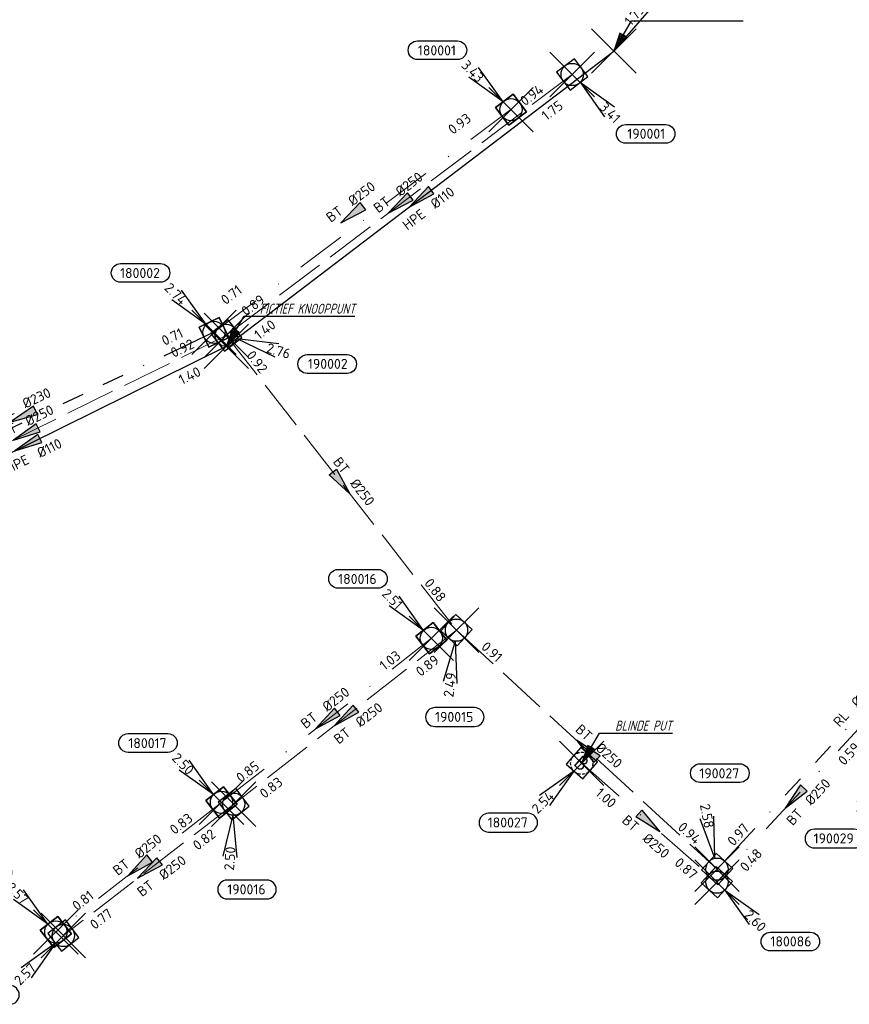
# Model space of a CAD drawing. Header units: metres. Extents: x 153343 to 157271, y 461673 to 467005.
# Tile 103 of 191: x 153981 to 154093, y 465631 to 465763. Entities that reach past the tile are written whole.
import ezdxf
from ezdxf.enums import TextEntityAlignment as Align
from ezdxf.lldxf.tags import DXFTag

# ---------------------------------------------------------------- set-up
doc = ezdxf.new("R2010")
doc.units = ezdxf.units.M
doc.header["$LTSCALE"] = 0.75
doc.header["$PDMODE"] = 3
doc.header["$PDSIZE"] = 3
for name, pattern in [('HIDDENX2', [0.75, 0.5, -0.25]), ('RI-HWA_BETON', [11.4, 9, -2.4]), ('RI-RELINEN', [38, 10, -4, 0, -4, 4, -4, 4, -4, 0, -4]), ('RI-VWA_BETON', [19, 9, -5, 0, -5])]:
    doc.linetypes.add(name, pattern=pattern)
doc.layers.get('0').update_dxf_attribs({"lineweight": 25})
doc.layers.get('defpoints').update_dxf_attribs({"lineweight": 25})
for name, color, linetype in [('B-OI-RI-AANPIJLING', 1, 'Continuous'), ('B-OI-RI-HWA_PUTNUMMER-S @ 0.75', 151, 'Continuous'), ('B-OI-RI-HWA_TRANSPORTLEIDING_B+RELINED_230-G', 151, 'RI-RELINEN'), ('B-OI-RI-PERSLEIDING_TRANSPORTLEIDING_HPE_110-G', 210, 'RI-PERS'), ('B-OI-RI-VWA_PUTNUMMER-S @ 0.75', 33, 'Continuous'), ('B-OI-RI-VWA_RIOOLPUT_BLINDEPUT-S @ 0.75', 33, 'Continuous'), ('B-OI-RI-VWA_TRANSPORTLEIDING_B+RELINED_230-G', 33, 'RI-RELINEN'), ('blinde put', 7, 'Continuous'), ('fictief knooppunt', 7, 'Continuous')]:
    doc.layers.add(name, color=color, linetype=linetype)
for name, color, linetype, lineweight in [('B-OI-RI-GWA_STROOMRICHTING-S @ 0.75', 11, 'Continuous', 25), ('B-OI-RI-HWA_RIOOLPUT_INSPECTIEPUT-S', 151, 'Continuous', 25), ('B-OI-RI-HWA_STROOMRICHTING-S @ 0.75', 151, 'Continuous', 25), ('B-OI-RI-HWA_TRANSPORTLEIDING_BETON_250-G', 151, 'RI-HWA_BETON', 18), ('B-OI-RI-VWA_RIOOLPUT_INSPECTIEPUT_BETON-S', 33, 'Continuous', 25), ('B-OI-RI-VWA_STROOMRICHTING-S @ 0.75', 33, 'Continuous', 25), ('B-OI-RI-VWA_TRANSPORTLEIDING_BETON_250-G', 33, 'RI-VWA_BETON', 18), ('N-OI-RI-BIJZONDERDERHEDEN-T18', 134, 'Continuous', 18)]:
    doc.layers.add(name, color=color, linetype=linetype, lineweight=lineweight)
doc.layers.add('inspectieput', color=7, linetype='Continuous', plot=False)
doc.styles.add('NLCS-ISO', font='isocpeur.ttf')
doc.styles.add('NLCS-ISO-M750-T18_CURSIEF', font='NLCS-ISO.ttf', dxfattribs={"oblique": 15, "height": 1.35})
doc.styles.get("Standard").update_dxf_attribs({"font": 'txt.shx'})
tags = doc.linetypes.add('RI-PERS', pattern='A,7,-2,["P",Standard,S=1.8,R=0,X=-0.5,Y=-0.9],-2,7,-2,[102,NLCS.SHX,S=1,R=180,X=0,Y=0],-2', length=22).pattern_tags.tags
tags[6] = DXFTag(74, 10)

# ---------------------------------------------------------------- blocks, each defined once
blk = doc.blocks.new('*U140')
at = {"ltscale": 0.1, "style": 'NLCS-ISO'}
for tag, p in [('BOBL', (-28.12, 0)), ('MAT', (-1, 0.5))]:
    blk.add_attdef(tag, text='', height=1.8, dxfattribs=at).set_placement(p, align=Align.BOTTOM_RIGHT)
for tag, p in [('DIA', (1, 0.5)), ('BOBR', (27.18, -0.01))]:
    blk.add_attdef(tag, text='', height=1.8, dxfattribs=at).set_placement(p, align=Align.BOTTOM_LEFT)
at = {"layer": 'defpoints', "ltscale": 0.1, "style": 'NLCS-ISO', "flags": 1}
blk.add_attdef('JVA', text='', height=1.8, dxfattribs=at).set_placement((0, -1), align=Align.TOP_CENTER)
blk = doc.blocks.new('*U147')
at = {"ltscale": 0.1}
blk.add_hatch(color=256, dxfattribs=at).paths.add_polyline_path([(-2.5, 0), (2.5, -0.83), (2.5, 0.83)])
at = {"ltscale": 0.1, "flags": 128}
blk.add_lwpolyline([(-2.5, 0), (2.5, -0.83), (2.5, 0.83)], close=True, dxfattribs=at)
at = {"ltscale": 0.1, "style": 'NLCS-ISO'}
for tag, p in [('BOBL', (-10.02, -3.24)), ('MAT', (-1, -3.74))]:
    blk.add_attdef(tag, text='', height=1.8, dxfattribs=at).set_placement(p, align=Align.BOTTOM_RIGHT)
for tag, p in [('DIA', (1, -3.74)), ('BOBR', (9.08, -3.24))]:
    blk.add_attdef(tag, text='', height=1.8, dxfattribs=at).set_placement(p, align=Align.BOTTOM_LEFT)
at = {"layer": 'defpoints', "ltscale": 0.1, "style": 'NLCS-ISO', "flags": 1}
blk.add_attdef('JVA', text='', height=1.8, dxfattribs=at).set_placement((0, -1), align=Align.TOP_CENTER)
blk = doc.blocks.new('*U148')
at = {"ltscale": 0.1}
blk.add_hatch(color=256, dxfattribs=at).paths.add_polyline_path([(-2.5, 0), (2.5, -0.83), (2.5, 0.83)])
at = {"ltscale": 0.1, "flags": 128}
blk.add_lwpolyline([(-2.5, 0), (2.5, -0.83), (2.5, 0.83)], close=True, dxfattribs=at)
at = {"ltscale": 0.1, "style": 'NLCS-ISO'}
for tag, p in [('BOBL', (-22.5, 0)), ('MAT', (-1, 0.5))]:
    blk.add_attdef(tag, text='', height=1.8, dxfattribs=at).set_placement(p, align=Align.BOTTOM_RIGHT)
for tag, p in [('DIA', (1, 0.5)), ('BOBR', (21.56, -0.01))]:
    blk.add_attdef(tag, text='', height=1.8, dxfattribs=at).set_placement(p, align=Align.BOTTOM_LEFT)
at = {"layer": 'defpoints', "ltscale": 0.1, "style": 'NLCS-ISO', "flags": 1}
blk.add_attdef('JVA', text='', height=1.8, dxfattribs=at).set_placement((0, -1), align=Align.TOP_CENTER)
blk = doc.blocks.new('*U149')
at = {"ltscale": 0.1}
blk.add_hatch(color=256, dxfattribs=at).paths.add_polyline_path([(-2.5, 0), (2.5, -0.83), (2.5, 0.83)])
at = {"ltscale": 0.1, "flags": 128}
blk.add_lwpolyline([(-2.5, 0), (2.5, -0.83), (2.5, 0.83)], close=True, dxfattribs=at)
at = {"ltscale": 0.1, "style": 'NLCS-ISO'}
for tag, p in [('BOBL', (-16.12, -3.24)), ('MAT', (-1, -3.74))]:
    blk.add_attdef(tag, text='', height=1.8, dxfattribs=at).set_placement(p, align=Align.BOTTOM_RIGHT)
for tag, p in [('DIA', (1, -3.74)), ('BOBR', (15.17, -3.24))]:
    blk.add_attdef(tag, text='', height=1.8, dxfattribs=at).set_placement(p, align=Align.BOTTOM_LEFT)
at = {"layer": 'defpoints', "ltscale": 0.1, "style": 'NLCS-ISO', "flags": 1}
blk.add_attdef('JVA', text='', height=1.8, dxfattribs=at).set_placement((0, -1), align=Align.TOP_CENTER)
blk = doc.blocks.new('*U143')
at = {"ltscale": 0.1}
blk.add_hatch(color=256, dxfattribs=at).paths.add_polyline_path([(2.5, 0), (-2.5, -0.83), (-2.5, 0.83)])
at = {"ltscale": 0.1, "flags": 128}
blk.add_lwpolyline([(2.5, 0), (-2.5, -0.83), (-2.5, 0.83)], close=True, dxfattribs=at)
at = {"ltscale": 0.1, "style": 'NLCS-ISO'}
for tag, p in [('BOBL', (-24.34, 0)), ('MAT', (-1, 0.5))]:
    blk.add_attdef(tag, text='', height=1.8, dxfattribs=at).set_placement(p, align=Align.BOTTOM_RIGHT)
for tag, p in [('DIA', (1, 0.5)), ('BOBR', (23.39, -0.01))]:
    blk.add_attdef(tag, text='', height=1.8, dxfattribs=at).set_placement(p, align=Align.BOTTOM_LEFT)
at = {"layer": 'defpoints', "ltscale": 0.1, "style": 'NLCS-ISO', "flags": 1}
blk.add_attdef('JVA', text='', height=1.8, dxfattribs=at).set_placement((0, -1), align=Align.TOP_CENTER)
blk = doc.blocks.new('*U144')
at = {"ltscale": 0.1}
blk.add_hatch(color=256, dxfattribs=at).paths.add_polyline_path([(-2.5, 0), (2.5, -0.83), (2.5, 0.83)])
at = {"ltscale": 0.1, "flags": 128}
blk.add_lwpolyline([(-2.5, 0), (2.5, -0.83), (2.5, 0.83)], close=True, dxfattribs=at)
at = {"ltscale": 0.1, "style": 'NLCS-ISO'}
for tag, p in [('BOBL', (-30.9, 0)), ('MAT', (-1, 0.5))]:
    blk.add_attdef(tag, text='', height=1.8, dxfattribs=at).set_placement(p, align=Align.BOTTOM_RIGHT)
for tag, p in [('DIA', (1, 0.5)), ('BOBR', (29.95, -0.01))]:
    blk.add_attdef(tag, text='', height=1.8, dxfattribs=at).set_placement(p, align=Align.BOTTOM_LEFT)
at = {"layer": 'defpoints', "ltscale": 0.1, "style": 'NLCS-ISO', "flags": 1}
blk.add_attdef('JVA', text='', height=1.8, dxfattribs=at).set_placement((0, -1), align=Align.TOP_CENTER)
blk = doc.blocks.new('*U154')
at = {"ltscale": 0.1}
blk.add_hatch(color=256, dxfattribs=at).paths.add_polyline_path([(-2.5, 0), (2.5, -0.83), (2.5, 0.83)])
at = {"ltscale": 0.1, "flags": 128}
blk.add_lwpolyline([(-2.5, 0), (2.5, -0.83), (2.5, 0.83)], close=True, dxfattribs=at)
at = {"ltscale": 0.1, "style": 'NLCS-ISO'}
for tag, p in [('BOBL', (-29.68, 0)), ('MAT', (-1, 0.5))]:
    blk.add_attdef(tag, text='', height=1.8, dxfattribs=at).set_placement(p, align=Align.BOTTOM_RIGHT)
for tag, p in [('DIA', (1, 0.5)), ('BOBR', (28.74, -0.01))]:
    blk.add_attdef(tag, text='', height=1.8, dxfattribs=at).set_placement(p, align=Align.BOTTOM_LEFT)
at = {"layer": 'defpoints', "ltscale": 0.1, "style": 'NLCS-ISO', "flags": 1}
blk.add_attdef('JVA', text='', height=1.8, dxfattribs=at).set_placement((0, -1), align=Align.TOP_CENTER)
blk = doc.blocks.new('*U162')
at = {"ltscale": 0.1}
blk.add_hatch(color=256, dxfattribs=at).paths.add_polyline_path([(-2.5, 0), (2.5, -0.83), (2.5, 0.83)])
at = {"ltscale": 0.1, "flags": 128}
blk.add_lwpolyline([(-2.5, 0), (2.5, -0.83), (2.5, 0.83)], close=True, dxfattribs=at)
at = {"ltscale": 0.1, "style": 'NLCS-ISO'}
for tag, p in [('BOBL', (-6.03, 0)), ('MAT', (-1, 0.5))]:
    blk.add_attdef(tag, text='', height=1.8, dxfattribs=at).set_placement(p, align=Align.BOTTOM_RIGHT)
for tag, p in [('DIA', (1, 0.5)), ('BOBR', (5.08, -3.24))]:
    blk.add_attdef(tag, text='', height=1.8, dxfattribs=at).set_placement(p, align=Align.BOTTOM_LEFT)
at = {"layer": 'defpoints', "ltscale": 0.1, "style": 'NLCS-ISO', "flags": 1}
blk.add_attdef('JVA', text='', height=1.8, dxfattribs=at).set_placement((0, -1), align=Align.TOP_CENTER)
blk = doc.blocks.new('*U166')
at = {"ltscale": 0.1}
blk.add_hatch(color=256, dxfattribs=at).paths.add_polyline_path([(-2.5, 0), (2.5, -0.83), (2.5, 0.83)])
at = {"ltscale": 0.1, "flags": 128}
blk.add_lwpolyline([(-2.5, 0), (2.5, -0.83), (2.5, 0.83)], close=True, dxfattribs=at)
at = {"ltscale": 0.1, "style": 'NLCS-ISO'}
for tag, p in [('BOBL', (-34.52, -3.24)), ('MAT', (-1, -3.74))]:
    blk.add_attdef(tag, text='', height=1.8, dxfattribs=at).set_placement(p, align=Align.BOTTOM_RIGHT)
for tag, p in [('DIA', (1, -3.74)), ('BOBR', (26.56, -3.22))]:
    blk.add_attdef(tag, text='', height=1.8, dxfattribs=at).set_placement(p, align=Align.BOTTOM_LEFT)
at = {"layer": 'defpoints', "ltscale": 0.1, "style": 'NLCS-ISO', "flags": 1}
blk.add_attdef('JVA', text='', height=1.8, dxfattribs=at).set_placement((0, -1), align=Align.TOP_CENTER)
blk = doc.blocks.new('*U167')
at = {"ltscale": 0.1}
blk.add_hatch(color=256, dxfattribs=at).paths.add_polyline_path([(-2.5, 0), (2.5, -0.83), (2.5, 0.83)])
at = {"ltscale": 0.1, "flags": 128}
blk.add_lwpolyline([(-2.5, 0), (2.5, -0.83), (2.5, 0.83)], close=True, dxfattribs=at)
at = {"ltscale": 0.1, "style": 'NLCS-ISO'}
for tag, p in [('BOBL', (-30.66, -3.24)), ('MAT', (-1, -3.74))]:
    blk.add_attdef(tag, text='', height=1.8, dxfattribs=at).set_placement(p, align=Align.BOTTOM_RIGHT)
for tag, p in [('DIA', (1, -3.74)), ('BOBR', (29.72, -3.23))]:
    blk.add_attdef(tag, text='', height=1.8, dxfattribs=at).set_placement(p, align=Align.BOTTOM_LEFT)
at = {"layer": 'defpoints', "ltscale": 0.1, "style": 'NLCS-ISO', "flags": 1}
blk.add_attdef('JVA', text='', height=1.8, dxfattribs=at).set_placement((0, -1), align=Align.TOP_CENTER)
blk = doc.blocks.new('*U169')
at = {"ltscale": 0.1}
blk.add_hatch(color=256, dxfattribs=at).paths.add_polyline_path([(-2.5, 0), (2.5, -0.83), (2.5, 0.83)])
at = {"ltscale": 0.1, "flags": 128}
blk.add_lwpolyline([(-2.5, 0), (2.5, -0.83), (2.5, 0.83)], close=True, dxfattribs=at)
at = {"ltscale": 0.1, "style": 'NLCS-ISO'}
for tag, p in [('BOBL', (-11.26, -3.24)), ('MAT', (-1, -3.74))]:
    blk.add_attdef(tag, text='', height=1.8, dxfattribs=at).set_placement(p, align=Align.BOTTOM_RIGHT)
for tag, p in [('DIA', (1, -3.74)), ('BOBR', (10.31, -3.24))]:
    blk.add_attdef(tag, text='', height=1.8, dxfattribs=at).set_placement(p, align=Align.BOTTOM_LEFT)
at = {"layer": 'defpoints', "ltscale": 0.1, "style": 'NLCS-ISO', "flags": 1}
blk.add_attdef('JVA', text='', height=1.8, dxfattribs=at).set_placement((0, -1), align=Align.TOP_CENTER)
blk = doc.blocks.new('*U163')
at = {"ltscale": 0.1}
blk.add_hatch(color=256, dxfattribs=at).paths.add_polyline_path([(2.5, 0), (-2.5, -0.83), (-2.5, 0.83)])
at = {"ltscale": 0.1, "flags": 128}
blk.add_lwpolyline([(2.5, 0), (-2.5, -0.83), (-2.5, 0.83)], close=True, dxfattribs=at)
at = {"ltscale": 0.1, "style": 'NLCS-ISO'}
for tag, p in [('BOBL', (-6.87, -3.24)), ('MAT', (-1, -3.74))]:
    blk.add_attdef(tag, text='', height=1.8, dxfattribs=at).set_placement(p, align=Align.BOTTOM_RIGHT)
for tag, p in [('DIA', (1, -3.74)), ('BOBR', (8.22, -3.25))]:
    blk.add_attdef(tag, text='', height=1.8, dxfattribs=at).set_placement(p, align=Align.BOTTOM_LEFT)
at = {"layer": 'defpoints', "ltscale": 0.1, "style": 'NLCS-ISO', "flags": 1}
blk.add_attdef('JVA', text='', height=1.8, dxfattribs=at).set_placement((0, -1), align=Align.TOP_CENTER)
blk = doc.blocks.new('*U164')
at = {"ltscale": 0.1}
blk.add_hatch(color=256, dxfattribs=at).paths.add_polyline_path([(-2.5, 0), (2.5, -0.83), (2.5, 0.83)])
at = {"ltscale": 0.1, "flags": 128}
blk.add_lwpolyline([(-2.5, 0), (2.5, -0.83), (2.5, 0.83)], close=True, dxfattribs=at)
at = {"ltscale": 0.1, "style": 'NLCS-ISO'}
for tag, p in [('BOBL', (-9.6, 0)), ('MAT', (-1, 0.5))]:
    blk.add_attdef(tag, text='', height=1.8, dxfattribs=at).set_placement(p, align=Align.BOTTOM_RIGHT)
for tag, p in [('DIA', (1, 0.5)), ('BOBR', (8.65, 0))]:
    blk.add_attdef(tag, text='', height=1.8, dxfattribs=at).set_placement(p, align=Align.BOTTOM_LEFT)
at = {"layer": 'defpoints', "ltscale": 0.1, "style": 'NLCS-ISO', "flags": 1}
blk.add_attdef('JVA', text='', height=1.8, dxfattribs=at).set_placement((0, -1), align=Align.TOP_CENTER)
blk = doc.blocks.new('*U171')
at = {"ltscale": 0.1}
blk.add_hatch(color=256, dxfattribs=at).paths.add_polyline_path([(-2.5, 0), (2.5, -0.83), (2.5, 0.83)])
at = {"ltscale": 0.1, "flags": 128}
blk.add_lwpolyline([(-2.5, 0), (2.5, -0.83), (2.5, 0.83)], close=True, dxfattribs=at)
at = {"ltscale": 0.1, "style": 'NLCS-ISO'}
for tag, p in [('BOBL', (-14.66, 0)), ('MAT', (-1, 0.5))]:
    blk.add_attdef(tag, text='', height=1.8, dxfattribs=at).set_placement(p, align=Align.BOTTOM_RIGHT)
for tag, p in [('DIA', (1, 0.5)), ('BOBR', (13.71, 0))]:
    blk.add_attdef(tag, text='', height=1.8, dxfattribs=at).set_placement(p, align=Align.BOTTOM_LEFT)
at = {"layer": 'defpoints', "ltscale": 0.1, "style": 'NLCS-ISO', "flags": 1}
blk.add_attdef('JVA', text='', height=1.8, dxfattribs=at).set_placement((0, -1), align=Align.TOP_CENTER)
blk = doc.blocks.new('*U182')
at = {"ltscale": 0.1}
blk.add_hatch(color=256, dxfattribs=at).paths.add_polyline_path([(-2.5, 0), (2.5, -0.83), (2.5, 0.83)])
at = {"ltscale": 0.1, "flags": 128}
blk.add_lwpolyline([(-2.5, 0), (2.5, -0.83), (2.5, 0.83)], close=True, dxfattribs=at)
at = {"ltscale": 0.1, "style": 'NLCS-ISO'}
for tag, p in [('BOBL', (-29.45, 0)), ('MAT', (-1, 0.5))]:
    blk.add_attdef(tag, text='', height=1.8, dxfattribs=at).set_placement(p, align=Align.BOTTOM_RIGHT)
for tag, p in [('DIA', (1, 0.5)), ('BOBR', (28.5, -0.01))]:
    blk.add_attdef(tag, text='', height=1.8, dxfattribs=at).set_placement(p, align=Align.BOTTOM_LEFT)
at = {"layer": 'defpoints', "ltscale": 0.1, "style": 'NLCS-ISO', "flags": 1}
blk.add_attdef('JVA', text='', height=1.8, dxfattribs=at).set_placement((0, -1), align=Align.TOP_CENTER)
blk = doc.blocks.new('*U175')
at = {"ltscale": 0.1}
blk.add_hatch(color=256, dxfattribs=at).paths.add_polyline_path([(-2.5, 0), (2.5, -0.83), (2.5, 0.83)])
at = {"ltscale": 0.1, "flags": 128}
blk.add_lwpolyline([(-2.5, 0), (2.5, -0.83), (2.5, 0.83)], close=True, dxfattribs=at)
at = {"ltscale": 0.1, "style": 'NLCS-ISO'}
for tag, p in [('BOBL', (-24.08, 0)), ('MAT', (-1, 0.5))]:
    blk.add_attdef(tag, text='', height=1.8, dxfattribs=at).set_placement(p, align=Align.BOTTOM_RIGHT)
for tag, p in [('DIA', (1, 0.5)), ('BOBR', (23.14, -0.01))]:
    blk.add_attdef(tag, text='', height=1.8, dxfattribs=at).set_placement(p, align=Align.BOTTOM_LEFT)
at = {"layer": 'defpoints', "ltscale": 0.1, "style": 'NLCS-ISO', "flags": 1}
blk.add_attdef('JVA', text='', height=1.8, dxfattribs=at).set_placement((0, -1), align=Align.TOP_CENTER)
blk = doc.blocks.new('*U2280')
at = {"ltscale": 0.1}
blk.add_hatch(color=256, dxfattribs=at).paths.add_polyline_path([(-2.5, 0), (2.5, -0.83), (2.5, 0.83)])
at = {"ltscale": 0.1, "flags": 128}
blk.add_lwpolyline([(-2.5, 0), (2.5, -0.83), (2.5, 0.83)], close=True, dxfattribs=at)
at = {"ltscale": 0.1, "style": 'NLCS-ISO'}
for tag, p in [('BOBL', (-22.06, 0)), ('MAT', (-1, 0.5))]:
    blk.add_attdef(tag, text='', height=1.8, dxfattribs=at).set_placement(p, align=Align.BOTTOM_RIGHT)
for tag, p in [('DIA', (1, 0.5)), ('BOBR', (21.11, -0.01))]:
    blk.add_attdef(tag, text='', height=1.8, dxfattribs=at).set_placement(p, align=Align.BOTTOM_LEFT)
at = {"layer": 'defpoints', "ltscale": 0.1, "style": 'NLCS-ISO', "flags": 1}
blk.add_attdef('JVA', text='', height=1.8, dxfattribs=at).set_placement((0, -1), align=Align.TOP_CENTER)
blk = doc.blocks.new('*U421')
for q in [(-3.85, -8.78), (-1.45, -9.47)]:
    blk.add_line((-0.56, -1.92), q)
blk.add_lwpolyline([(-11.55, -17.1), (-4.39, -17.1, 1), (-4.39, -13.72), (-11.55, -13.72, 1)], format="xyb", close=True)
at = {"ltscale": 0.1, "style": 'NLCS-ISO'}
blk.add_attdef('PUTHGT', text='', height=1.8, rotation=73.8236, dxfattribs=at).set_placement((-3.31, -11.5), align=Align.MIDDLE_LEFT)
blk.add_attdef('PUTNR', text='', height=1.8, dxfattribs=at).set_placement((-8.07, -13.58), align=Align.MIDDLE_CENTER)
blk = doc.blocks.new('B-SRI-PUT_HWA-SO')
at = {"lineweight": -3, "flags": 128}
blk.add_lwpolyline([(-2, -2), (2, -2), (2, 2), (-2, 2)], close=True, dxfattribs=at)
at = {"lineweight": -3}
blk.add_circle((0, 0), 2, dxfattribs=at)
blk = doc.blocks.new('*U241')
for q in [(-7.6, -5.83), (-5.83, -7.6)]:
    blk.add_line((-1.41, -1.41), q)
blk.add_lwpolyline([(-16.81, -12.39), (-9.65, -12.39, 1), (-9.65, -9.01), (-16.81, -9.01, 1)], format="xyb", close=True)
at = {"ltscale": 0.1, "style": 'NLCS-ISO'}
blk.add_attdef('PUTHGT', text='', height=1.8, rotation=45, dxfattribs=at).set_placement((-8.44, -8.48), align=Align.MIDDLE_LEFT)
blk.add_attdef('PUTNR', text='', height=1.8, dxfattribs=at).set_placement((-13.33, -8.87), align=Align.MIDDLE_CENTER)
blk = doc.blocks.new('*U413')
for q in [(-3.02, 9.1), (-0.56, 9.57)]:
    blk.add_line((-0.38, 1.96), q)
blk.add_lwpolyline([(-3.08, 18.99), (4.08, 18.99, -1), (4.08, 15.61), (-3.08, 15.61, -1)], format="xyb", close=True)
at = {"ltscale": 0.1, "style": 'NLCS-ISO'}
blk.add_attdef('PUTNR', text='', height=1.8, dxfattribs=at).set_placement((0.4, 17.27), align=Align.MIDDLE_CENTER)
blk.add_attdef('PUTHGT', text='', height=1.8, rotation=280.8462, dxfattribs=at).set_placement((-2.22, 11.76), align=Align.MIDDLE_LEFT)
blk = doc.blocks.new('*U414')
for q in [(-1.94, -9.38), (0.55, -9.57)]:
    blk.add_line((-0.15, -1.99), q)
blk.add_lwpolyline([(-1.18, -17.05), (5.98, -17.05, 1), (5.98, -13.67), (-1.18, -13.67, 1)], format="xyb", close=True)
at = {"ltscale": 0.1, "style": 'NLCS-ISO'}
blk.add_attdef('PUTHGT', text='', height=1.8, rotation=85.7929, dxfattribs=at).set_placement((-0.85, -11.94), align=Align.MIDDLE_LEFT)
blk.add_attdef('PUTNR', text='', height=1.8, dxfattribs=at).set_placement((2.29, -13.53), align=Align.MIDDLE_CENTER)
blk = doc.blocks.new('*U423')
for q in [(-2.41, -9.27), (0.07, -9.58)]:
    blk.add_line((-0.25, -1.98), q)
blk.add_lwpolyline([(-3.89, -17.34), (3.26, -17.34, 1), (3.26, -13.95), (-3.89, -13.95, 1)], format="xyb", close=True)
at = {"ltscale": 0.1, "style": 'NLCS-ISO'}
blk.add_attdef('PUTHGT', text='', height=1.8, rotation=82.9431, dxfattribs=at).set_placement((-1.44, -11.88), align=Align.MIDDLE_LEFT)
blk.add_attdef('PUTNR', text='', height=1.8, dxfattribs=at).set_placement((-0.42, -13.81), align=Align.MIDDLE_CENTER)
blk = doc.blocks.new('*U424')
for q in [(8.77, -3.86), (9.47, -1.46)]:
    blk.add_line((1.92, -0.56), q)
blk.add_lwpolyline([(21.75, -6.84), (14.59, -6.84, -1), (14.59, -3.46), (21.75, -3.46, -1)], format="xyb", close=True)
at = {"ltscale": 0.1, "style": 'NLCS-ISO'}
blk.add_attdef('PUTHGT', text='', height=1.8, rotation=343.7456, dxfattribs=at).set_placement((7.33, -2.17), align=Align.MIDDLE_LEFT)
blk.add_attdef('PUTNR', text='', height=1.8, dxfattribs=at).set_placement((18.28, -3.32), align=Align.MIDDLE_CENTER)
blk = doc.blocks.new('*U247')
for q in [(5.83, -7.6), (7.6, -5.83)]:
    blk.add_line((1.41, -1.41), q)
blk.add_lwpolyline([(16.81, -12.39), (9.65, -12.39, -1), (9.65, -9.01), (16.81, -9.01, -1)], format="xyb", close=True)
at = {"ltscale": 0.1, "style": 'NLCS-ISO'}
blk.add_attdef('PUTHGT', text='', height=1.8, rotation=315, dxfattribs=at).set_placement((5.39, -5.43), align=Align.MIDDLE_LEFT)
blk.add_attdef('PUTNR', text='', height=1.8, dxfattribs=at).set_placement((13.33, -8.87), align=Align.MIDDLE_CENTER)
blk = doc.blocks.new('*U321')
for q in [(5.83, -7.6), (7.6, -5.83)]:
    blk.add_line((1.41, -1.41), q)
blk.add_lwpolyline([(16.81, -12.39), (9.65, -12.39, -1), (9.65, -9.01), (16.81, -9.01, -1)], format="xyb", close=True)
at = {"ltscale": 0.1, "style": 'NLCS-ISO'}
blk.add_attdef('PUTHGT', text='', height=1.8, rotation=315, dxfattribs=at).set_placement((5.39, -5.43), align=Align.MIDDLE_LEFT)
blk.add_attdef('PUTNR', text='', height=1.8, dxfattribs=at).set_placement((13.33, -8.87), align=Align.MIDDLE_CENTER)
blk = doc.blocks.new('SRI-PUT_BLINDEPUT-SO')
at = {"lineweight": -3, "flags": 128}
blk.add_lwpolyline([(-2, -2), (2, -2), (2, 2), (-2, 2)], close=True, dxfattribs=at)
at = {"linetype": 'HIDDENX2', "lineweight": -3, "ltscale": 1.5}
blk.add_circle((0, 0), 2, dxfattribs=at)
at = {"ltscale": 0.1, "style": 'NLCS-ISO'}
blk.add_text('B', height=2.5, dxfattribs=at).set_placement((0, -0.01), align=Align.MIDDLE_CENTER)
blk = doc.blocks.new('*U274')
for q in [(-7.6, -5.83), (-5.83, -7.6)]:
    blk.add_line((-1.41, -1.41), q)
blk.add_lwpolyline([(-16.81, -12.39), (-9.65, -12.39, 1), (-9.65, -9.01), (-16.81, -9.01, 1)], format="xyb", close=True)
at = {"ltscale": 0.1, "style": 'NLCS-ISO'}
blk.add_attdef('PUTHGT', text='', height=1.8, rotation=45, dxfattribs=at).set_placement((-8.44, -8.48), align=Align.MIDDLE_LEFT)
blk.add_attdef('PUTNR', text='', height=1.8, dxfattribs=at).set_placement((-13.33, -8.87), align=Align.MIDDLE_CENTER)
blk = doc.blocks.new('*U260')
for q in [(-5.83, 7.6), (-7.6, 5.83)]:
    blk.add_line((-1.41, 1.41), q)
blk.add_lwpolyline([(-16.81, 12.39), (-9.65, 12.39, -1), (-9.65, 9.01), (-16.81, 9.01, -1)], format="xyb", close=True)
at = {"ltscale": 0.1, "style": 'NLCS-ISO'}
blk.add_attdef('PUTNR', text='', height=1.8, dxfattribs=at).set_placement((-13.33, 10.67), align=Align.MIDDLE_CENTER)
blk.add_attdef('PUTHGT', text='', height=1.8, rotation=315, dxfattribs=at).set_placement((-8.44, 8.48), align=Align.MIDDLE_LEFT)
blk = doc.blocks.new('B-SRI-PUT_VWA-SO')
at = {"flags": 128}
blk.add_lwpolyline([(-2, 2), (2, 2), (2, -2), (-2, -2)], close=True, dxfattribs=at)
at = {"lineweight": -3, "flags": 128}
blk.add_lwpolyline([(2, -2), (2, 2), (-2, 2), (-2, -2)], close=True, dxfattribs=at)
at = {"lineweight": -3}
blk.add_circle((0, 0), 2, dxfattribs=at)

msp = doc.modelspace()

# ---------------------------------------------------------------- linework, layer by layer
at = {"layer": 'B-OI-RI-AANPIJLING', "transparency": 33554610, "flags": 128}
for points in [[(154061.27, 465759.27), (154062.97, 465761.17), (154062.09, 465761.68), (154061.27, 465759.27), (154062.24, 465761.6), (154062.39, 465761.51), (154061.27, 465759.27), (154062.68, 465761.34), (154062.83, 465761.25), (154061.27, 465759.27), (154063.66, 465763.35), (154078.73, 465763.35)], [(154008.94, 465719.39), (154010.64, 465721.29), (154009.76, 465721.8), (154008.94, 465719.39), (154009.91, 465721.72), (154010.06, 465721.63), (154008.94, 465719.39), (154010.35, 465721.46), (154010.5, 465721.37), (154008.94, 465719.39), (154011.33, 465723.47), (154026.3, 465723.47)], [(154056.94, 465663.09), (154058.64, 465664.99), (154057.76, 465665.5), (154056.94, 465663.09), (154057.91, 465665.42), (154058.06, 465665.33), (154056.94, 465663.09), (154058.35, 465665.16), (154058.5, 465665.07), (154056.94, 465663.09), (154059.33, 465667.17), (154069.22, 465667.17)]]:
    msp.add_lwpolyline(points, dxfattribs=at)
at = {"layer": 'B-OI-RI-HWA_TRANSPORTLEIDING_B+RELINED_230-G', "transparency": 33554610}
msp.add_line((154075.22, 465648.78), (154113.3, 465690.1), dxfattribs=at)
at = {"layer": 'B-OI-RI-HWA_TRANSPORTLEIDING_BETON_250-G', "transparency": 33554610}
for p, q in [((154055.65, 465756.1), (154008.92, 465720.86)), ((154008.92, 465720.86), (153954.75, 465694.25)), ((154008.92, 465720.86), (154040.02, 465681.06)), ((154040.02, 465681.06), (154009.92, 465657.56)), ((154040.02, 465681.06), (154075.22, 465648.78)), ((154009.92, 465657.56), (153986.92, 465639.83))]:
    msp.add_line(p, q, dxfattribs=at)
at = {"layer": 'B-OI-RI-PERSLEIDING_TRANSPORTLEIDING_HPE_110-G', "transparency": 33554610}
for p, q in [((154061.27, 465759.27), (154076.43, 465776.63)), ((154008.94, 465719.39), (154061.27, 465759.27)), ((153955.14, 465692.83), (154008.94, 465719.39))]:
    msp.add_line(p, q, dxfattribs=at)
at = {"layer": 'B-OI-RI-VWA_TRANSPORTLEIDING_B+RELINED_230-G', "transparency": 33554610}
msp.add_line((154007.26, 465721.28), (153954.67, 465696.39), dxfattribs=at)
at = {"layer": 'B-OI-RI-VWA_TRANSPORTLEIDING_BETON_250-G', "transparency": 33554610}
for p, q in [((154047.37, 465751.35), (154007.26, 465721.28)), ((154036.63, 465679.97), (154008.27, 465657.8)), ((154096.16, 465669.73), (154075.2, 465647.03)), ((154056.94, 465663.09), (154075.2, 465647.03)), ((154008.27, 465657.8), (153985.89, 465640.31))]:
    msp.add_line(p, q, dxfattribs=at)
at = {"layer": 'blinde put', "color": 0, "transparency": 33554610}
msp.add_point((154056.94, 465663.09), dxfattribs=at)
at = {"layer": 'fictief knooppunt', "color": 0, "transparency": 33554610}
for p in [(154061.27, 465759.27), (154008.94, 465719.39)]:
    msp.add_point(p, dxfattribs=at)
at = {"layer": 'inspectieput', "color": 0, "transparency": 33554610}
for p in [(154055.65, 465756.1), (154047.37, 465751.35), (154007.26, 465721.28), (154008.92, 465720.86), (154040.02, 465681.06), (154036.63, 465679.97), (154008.27, 465657.8), (154009.92, 465657.56), (154075.22, 465648.78), (154075.2, 465647.03), (153985.89, 465640.31), (153986.92, 465639.83)]:
    msp.add_point(p, dxfattribs=at)
at = {"layer": 'inspectieput'}
for p in [(154055.65, 465756.1), (154055.65, 465756.1), (154047.37, 465751.35), (154047.37, 465751.35), (154007.26, 465721.28), (154007.26, 465721.28), (154008.92, 465720.86), (154008.92, 465720.86), (154040.02, 465681.06), (154040.02, 465681.06), (154036.63, 465679.97), (154036.63, 465679.97), (154008.27, 465657.8), (154008.27, 465657.8), (154009.92, 465657.56), (154009.92, 465657.56), (154075.22, 465648.78), (154075.22, 465648.78), (154075.2, 465647.03), (154075.2, 465647.03), (153985.89, 465640.31), (153985.89, 465640.31), (153986.92, 465639.83), (153986.92, 465639.83)]:
    msp.add_point(p, dxfattribs=at)

# ---------------------------------------------------------------- block references
at = {"layer": 'B-OI-RI-GWA_STROOMRICHTING-S @ 0.75', "color": 0, "transparency": 33554610, "xscale": 0.75, "yscale": 0.75, "zscale": 0.75, "rotation": 307.4417413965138}
msp.add_blockref('*U2280', (154090.48, 465768.59), dxfattribs=at).add_auto_attribs({'MAT': 'BT', 'DIA': '%%c400', 'BOBL': '1.42', 'BOBR': '1.48'})
at = {"layer": 'B-OI-RI-HWA_PUTNUMMER-S @ 0.75', "color": 0, "transparency": 33554610}
ref = msp.add_blockref('*U247', (154055.65, 465756.1), dxfattribs=dict(at, xscale=0.75, yscale=0.75, zscale=0.75))
ref.add_attrib('PUTNR', '190001', dxfattribs={"layer": '0', "ltscale": 0.1, "height": 1.35, "style": 'NLCS-ISO'}).set_placement((154065.65, 465748.1), align=Align.MIDDLE_CENTER)
ref.add_attrib('PUTHGT', '3.41', dxfattribs={"layer": '0', "ltscale": 0.1, "height": 1.35, "rotation": 315, "style": 'NLCS-ISO'}).set_placement((154059.69, 465752.03), align=Align.MIDDLE_LEFT)
ref = msp.add_blockref('*U424', (154008.92, 465720.86), dxfattribs=dict(at, xscale=0.75, yscale=0.75, zscale=0.75))
ref.add_attrib('PUTNR', '190002', dxfattribs={"layer": '0', "ltscale": 0.1, "height": 1.35, "style": 'NLCS-ISO'}).set_placement((154022.63, 465717.02), align=Align.MIDDLE_CENTER)
ref.add_attrib('PUTHGT', '2.76', dxfattribs={"layer": '0', "ltscale": 0.1, "height": 1.35, "rotation": 343.7456, "style": 'NLCS-ISO'}).set_placement((154014.42, 465719.23), align=Align.MIDDLE_LEFT)
ref = msp.add_blockref('*U423', (154040.02, 465681.06), dxfattribs=dict(at, xscale=0.75, yscale=0.75, zscale=0.75))
ref.add_attrib('PUTNR', '190015', dxfattribs={"layer": '0', "ltscale": 0.1, "height": 1.35, "style": 'NLCS-ISO'}).set_placement((154039.71, 465669.35), align=Align.MIDDLE_CENTER)
ref.add_attrib('PUTHGT', '2.49', dxfattribs={"layer": '0', "ltscale": 0.1, "height": 1.35, "rotation": 82.9431, "style": 'NLCS-ISO'}).set_placement((154038.92, 465672.02), align=Align.MIDDLE_LEFT)
at = {"layer": 'B-OI-RI-HWA_PUTNUMMER-S @ 0.75', "color": 0, "transparency": 33554610, "xscale": 0.75, "yscale": 0.75, "zscale": 0.75}
msp.add_blockref('*U413', (154075.22, 465648.78), dxfattribs=at).add_auto_attribs({'PUTNR': '190027', 'PUTHGT': '2.58'})
at = {"layer": 'B-OI-RI-HWA_PUTNUMMER-S @ 0.75', "color": 0, "transparency": 33554610}
ref = msp.add_blockref('*U421', (154097.03, 465664.47), dxfattribs=dict(at, xscale=0.75, yscale=0.75, zscale=0.75))
ref.add_attrib('PUTNR', '190029', dxfattribs={"layer": '0', "ltscale": 0.1, "height": 1.35, "style": 'NLCS-ISO'}).set_placement((154090.98, 465652.94), align=Align.MIDDLE_CENTER)
ref.add_attrib('PUTHGT', '2.61', dxfattribs={"layer": '0', "ltscale": 0.1, "height": 1.35, "rotation": 73.8236, "style": 'NLCS-ISO'}).set_placement((154094.62, 465656.1), align=Align.MIDDLE_LEFT)
ref = msp.add_blockref('*U414', (154009.92, 465657.56), dxfattribs=dict(at, xscale=0.75, yscale=0.75, zscale=0.75))
ref.add_attrib('PUTNR', '190016', dxfattribs={"layer": '0', "ltscale": 0.1, "height": 1.35, "style": 'NLCS-ISO'}).set_placement((154011.64, 465646.06), align=Align.MIDDLE_CENTER)
ref.add_attrib('PUTHGT', '2.50', dxfattribs={"layer": '0', "ltscale": 0.1, "height": 1.35, "rotation": 85.7929, "style": 'NLCS-ISO'}).set_placement((154009.28, 465648.61), align=Align.MIDDLE_LEFT)
ref = msp.add_blockref('*U241', (153986.92, 465639.83), dxfattribs=dict(at, xscale=0.75, yscale=0.75, zscale=0.75))
ref.add_attrib('PUTNR', '190017', dxfattribs={"layer": '0', "ltscale": 0.1, "height": 1.35, "style": 'NLCS-ISO'}).set_placement((153976.92, 465631.83), align=Align.MIDDLE_CENTER)
ref.add_attrib('PUTHGT', '2.57', dxfattribs={"layer": '0', "ltscale": 0.1, "height": 1.35, "rotation": 45, "style": 'NLCS-ISO'}).set_placement((153980.59, 465633.47), align=Align.MIDDLE_LEFT)
at = {"layer": 'B-OI-RI-HWA_RIOOLPUT_INSPECTIEPUT-S', "transparency": 33554610}
for p, xscale, yscale, zscale, rotation in [((154055.65, 465756.1), 0.7499999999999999, 0.7499999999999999, 0.7499999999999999, 217.0206550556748), ((154055.65, 465756.1), 0.7499999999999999, 0.7499999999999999, 0.7499999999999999, 217.0206550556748), ((154055.65, 465756.1), 0.7499999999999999, 0.7499999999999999, 0.7499999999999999, 217.0206550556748), ((154008.92, 465720.86), 0.75, 0.75, 0.75, 308.0043192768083), ((154008.92, 465720.86), 0.75, 0.75, 0.75, 308.0043192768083), ((154008.92, 465720.86), 0.75, 0.75, 0.75, 308.0043192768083), ((154040.02, 465681.06), 0.75, 0.75, 0.75, 317.4777618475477), ((154040.02, 465681.06), 0.75, 0.75, 0.75, 317.4777618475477), ((154040.02, 465681.06), 0.75, 0.75, 0.75, 317.4777618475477), ((154009.92, 465657.56), 0.75, 0.75, 0.75, 217.6275358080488), ((154009.92, 465657.56), 0.75, 0.75, 0.75, 217.6275358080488), ((154009.92, 465657.56), 0.75, 0.75, 0.75, 217.6275358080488), ((154075.22, 465648.78), 0.75, 0.75, 0.75, 47.33671776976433), ((154075.22, 465648.78), 0.75, 0.75, 0.75, 47.33671776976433), ((154075.22, 465648.78), 0.75, 0.75, 0.75, 47.33671776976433), ((153986.92, 465639.83), 0.75, 0.75, 0.75, 37.62753580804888), ((153986.92, 465639.83), 0.75, 0.75, 0.75, 37.62753580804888), ((153986.92, 465639.83), 0.75, 0.75, 0.75, 37.62753580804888)]:
    msp.add_blockref('B-SRI-PUT_HWA-SO', p, dxfattribs=dict(at, xscale=xscale, yscale=yscale, zscale=zscale, rotation=rotation))
at = {"layer": 'B-OI-RI-HWA_STROOMRICHTING-S @ 0.75', "color": 0, "transparency": 33554610}
for name, p, xscale, yscale, zscale, rotation, values in [('*U154', (154032.29, 465738.48), 0.7499999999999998, 0.7499999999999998, 0.7499999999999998, 37.02065505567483, {'MAT': 'BT', 'DIA': '%%c250', 'BOBL': '0.89', 'BOBR': '0.94'}), ('*U144', (153981.84, 465707.56), 0.7499999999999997, 0.7499999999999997, 0.7499999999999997, 26.16171593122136, {'MAT': 'BT', 'DIA': '%%c250', 'BOBL': '0.87', 'BOBR': '0.92'}), ('*U143', (154024.47, 465700.96), 0.75, 0.75, 0.75, 308.0043192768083, {'MAT': 'BT', 'DIA': '%%c250', 'BOBL': '0.92', 'BOBR': '0.88'}), ('*U140', (154094.26, 465669.44), 0.75, 0.75, 0.75, 47.33671776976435, {'MAT': 'RL', 'DIA': '%%c230', 'BOBL': '0.97', 'BOBR': '0.97'}), ('*U148', (154057.62, 465664.92), 0.75, 0.75, 0.75, 317.4777618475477, {'MAT': 'BT', 'DIA': '%%c250', 'BOBL': '0.91', 'BOBR': '0.94'}), ('*U149', (154024.97, 465669.31), 0.7499999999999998, 0.7499999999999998, 0.7499999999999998, 37.98025827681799, {'MAT': 'BT', 'DIA': '%%c250', 'BOBL': '0.83', 'BOBR': '0.89'}), ('*U147', (153998.42, 465648.7), 0.75, 0.75, 0.75, 37.62753580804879, {'MAT': 'BT', 'DIA': '%%c250', 'BOBL': '0.77', 'BOBR': '0.82'})]:
    msp.add_blockref(name, p, dxfattribs=dict(at, xscale=xscale, yscale=yscale, zscale=zscale, rotation=rotation)).add_auto_attribs(values)
at = {"layer": 'B-OI-RI-VWA_PUTNUMMER-S @ 0.75', "color": 0, "transparency": 33554610, "xscale": 0.75, "yscale": 0.75, "zscale": 0.75}
for p, values in [((154047.37, 465751.35), {'PUTNR': '180001', 'PUTHGT': '3.43'}), ((154007.26, 465721.28), {'PUTNR': '180002', 'PUTHGT': '2.74'}), ((154036.63, 465679.97), {'PUTNR': '180016', 'PUTHGT': '2.51'}), ((154008.27, 465657.8), {'PUTNR': '180017', 'PUTHGT': '2.50'}), ((153985.89, 465640.31), {'PUTNR': '180018', 'PUTHGT': '2.57'})]:
    msp.add_blockref('*U260', p, dxfattribs=at).add_auto_attribs(values)
at = {"layer": 'B-OI-RI-VWA_PUTNUMMER-S @ 0.75', "color": 0, "transparency": 33554610}
ref = msp.add_blockref('*U274', (154056.94, 465663.09), dxfattribs=dict(at, xscale=0.75, yscale=0.75, zscale=0.75))
ref.add_attrib('PUTNR', '180027', dxfattribs={"layer": '0', "ltscale": 0.1, "height": 1.35, "style": 'NLCS-ISO'}).set_placement((154046.94, 465655.09), align=Align.MIDDLE_CENTER)
ref.add_attrib('PUTHGT', '2.54', dxfattribs={"layer": '0', "ltscale": 0.1, "height": 1.35, "rotation": 45, "style": 'NLCS-ISO'}).set_placement((154050.51, 465656.63), align=Align.MIDDLE_LEFT)
ref = msp.add_blockref('*U321', (154075.2, 465647.03), dxfattribs=dict(at, xscale=0.75, yscale=0.75, zscale=0.75))
ref.add_attrib('PUTNR', '180086', dxfattribs={"layer": '0', "ltscale": 0.1, "height": 1.35, "style": 'NLCS-ISO'}).set_placement((154085.2, 465639.03), align=Align.MIDDLE_CENTER)
ref.add_attrib('PUTHGT', '2.60', dxfattribs={"layer": '0', "ltscale": 0.1, "height": 1.35, "rotation": 315, "style": 'NLCS-ISO'}).set_placement((154079.24, 465642.96), align=Align.MIDDLE_LEFT)
at = {"layer": 'B-OI-RI-VWA_RIOOLPUT_BLINDEPUT-S @ 0.75', "color": 0, "transparency": 33554610, "xscale": 0.75, "yscale": 0.75, "zscale": 0.75, "rotation": 318.66778805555}
msp.add_blockref('SRI-PUT_BLINDEPUT-SO', (154056.94, 465663.09), dxfattribs=at)
at = {"layer": 'B-OI-RI-VWA_RIOOLPUT_INSPECTIEPUT_BETON-S', "transparency": 33554610}
for p, xscale, yscale, zscale, rotation in [((154047.37, 465751.35), 0.7499999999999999, 0.7499999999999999, 0.7499999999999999, 216.8584682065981), ((154007.26, 465721.28), 0.75, 0.75, 0.75, 205.3274398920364), ((154036.63, 465679.97), 0.7500000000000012, 0.7500000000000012, 0.7500000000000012, 218.0159787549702), ((154008.27, 465657.8), 0.7500000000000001, 0.7500000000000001, 0.7500000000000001, 218.0076739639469), ((154075.2, 465647.03), 0.75, 0.75, 0.75, 47.2822245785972), ((153985.89, 465640.31), 0.75, 0.75, 0.75, 38.00767396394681)]:
    msp.add_blockref('B-SRI-PUT_VWA-SO', p, dxfattribs=dict(at, xscale=xscale, yscale=yscale, zscale=zscale, rotation=rotation))
at = {"layer": 'B-OI-RI-VWA_STROOMRICHTING-S @ 0.75', "color": 0, "transparency": 33554610}
for name, p, xscale, yscale, zscale, rotation, values in [('*U162', (154068.85, 465767.95), 0.75, 0.75, 0.75, 48.87020129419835, {'MAT': 'HPE', 'DIA': '%%c110', 'BOBL': '1.75', 'BOBR': '2.10'}), ('*U166', (154035.11, 465739.33), 0.7499999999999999, 0.7499999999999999, 0.7499999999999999, 37.31054533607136, {'MAT': 'HPE', 'DIA': '%%c110', 'BOBL': '1.40', 'BOBR': '1.75'}), ('*U175', (154025.88, 465737.2), 0.7500000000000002, 0.7500000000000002, 0.7500000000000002, 36.8584682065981, {'MAT': 'BT', 'DIA': '%%c250', 'BOBL': '0.71', 'BOBR': '0.93'}), ('*U182', (153981.44, 465709.93), 0.75, 0.75, 0.75, 25.32743989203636, {'MAT': 'RL', 'DIA': '%%c230', 'BOBL': '0.55', 'BOBR': '0.71'}), ('*U167', (153982.04, 465706.11), 0.7499999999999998, 0.7499999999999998, 0.7499999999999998, 26.27464571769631, {'MAT': 'HPE', 'DIA': '%%c110', 'BOBL': '1.33', 'BOBR': '1.40'}), ('*U171', (154022.45, 465668.89), 0.75, 0.75, 0.75, 38.01597875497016, {'MAT': 'BT', 'DIA': '%%c250', 'BOBL': '0.85', 'BOBR': '1.03'}), ('*U169', (154085.68, 465658.38), 0.75, 0.75, 0.75, 47.28222457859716, {'MAT': 'BT', 'DIA': '%%c250', 'BOBL': '0.48', 'BOBR': '0.59'}), ('*U163', (154066.07, 465655.06), 0.75, 0.75, 0.75, 318.66778805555, {'MAT': 'BT', 'DIA': '%%c250', 'BOBL': '1.00', 'BOBR': '0.87'}), ('*U164', (153997.08, 465649.06), 0.75, 0.75, 0.75, 38.00767396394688, {'MAT': 'BT', 'DIA': '%%c250', 'BOBL': '0.81', 'BOBR': '0.83'})]:
    msp.add_blockref(name, p, dxfattribs=dict(at, xscale=xscale, yscale=yscale, zscale=zscale, rotation=rotation)).add_auto_attribs(values)

# ---------------------------------------------------------------- texts
at = {"layer": 'N-OI-RI-BIJZONDERDERHEDEN-T18', "transparency": 33554610, "style": 'NLCS-ISO-M750-T18_CURSIEF', "oblique": 15, "width": 0.8}
for s, p in [('FICTIEF KNOOPPUNT', (154013.44, 465723.79)), ('BLINDE PUT', (154061.44, 465667.49))]:
    msp.add_text(s, height=1.35, dxfattribs=at).set_placement(p)

doc.saveas('drawing.dxf')
